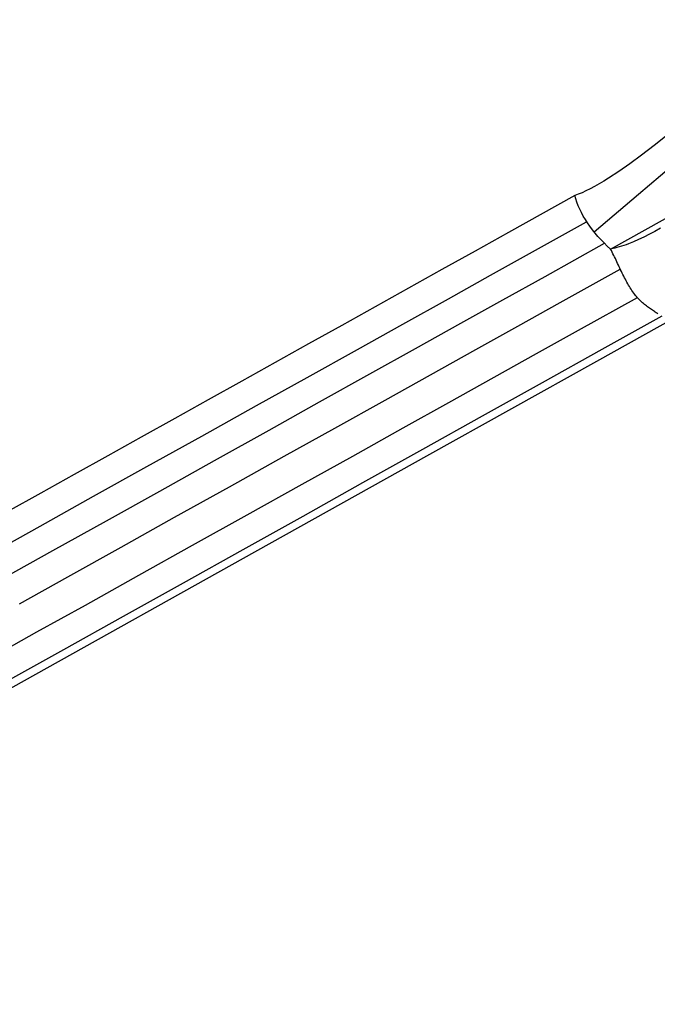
# Model space of a CAD drawing. Extents: x -19 to 1160, y -2382 to -1354.
# Tile 17 of 69: x 459.55 to 466.5, y -2148.98 to -2138.25. Entities that reach past the tile are written whole.
import ezdxf

# ---------------------------------------------------------------- set-up
doc = ezdxf.new("R2010")
doc.units = 0
doc.layers.add('1', color=7, linetype='CONTINUOUS')

msp = doc.modelspace()

# ---------------------------------------------------------------- linework, layer by layer
at = {"layer": '1', "color": 7}
msp.add_line((465.991, -2140.748, 27.546), (549.277, -2094.296, 27.546), dxfattribs=at)
at = {"layer": '1', "color": 7, "extrusion": (-0.486507, 0.873658, -0.005659)}
msp.add_lwpolyline([(644.704, 28.339), (643.844, 28.333), (642.984, 28.331), (642.125, 28.331), (641.267, 28.334), (640.409, 28.34), (639.552, 28.349), (638.695, 28.36), (637.839, 28.374), (636.983, 28.391), (636.128, 28.411), (635.274, 28.434), (634.42, 28.459), (633.567, 28.487), (632.715, 28.518), (631.863, 28.552), (631.011, 28.589), (630.16, 28.628), (629.31, 28.67), (628.46, 28.715), (627.611, 28.763), (626.763, 28.813), (625.915, 28.866), (625.067, 28.923), (624.221, 28.981), (623.374, 29.043), (622.529, 29.108), (621.684, 29.175), (620.839, 29.245), (619.995, 29.318), (619.152, 29.393), (618.31, 29.472), (617.467, 29.553), (616.626, 29.637), (615.785, 29.724), (614.945, 29.813), (614.105, 29.906), (613.266, 30.001), (612.427, 30.099), (611.589, 30.2), (610.751, 30.303), (609.915, 30.409), (609.078, 30.519), (608.243, 30.63), (607.408, 30.745), (606.573, 30.863), (605.739, 30.983), (604.906, 31.106), (604.073, 31.232), (603.241, 31.361), (602.409, 31.492), (601.578, 31.626), (600.748, 31.763), (599.918, 31.903), (599.088, 32.046), (598.26, 32.191), (597.432, 32.339), (596.604, 32.49), (595.777, 32.644), (594.951, 32.801), (594.125, 32.96), (593.3, 33.122), (592.475, 33.287), (591.651, 33.455), (590.828, 33.625), (590.005, 33.799), (589.182, 33.975), (588.361, 34.154), (587.54, 34.335), (586.719, 34.52), (585.899, 34.707), (585.08, 34.897), (584.261, 35.09), (583.443, 35.286), (582.625, 35.484), (581.808, 35.685), (580.992, 35.889), (580.176, 36.096), (579.36, 36.306), (578.546, 36.518), (577.731, 36.733), (576.918, 36.951), (576.105, 37.172), (575.293, 37.395), (574.481, 37.622), (573.67, 37.851), (572.859, 38.083), (572.049, 38.317), (571.239, 38.555), (570.431, 38.795), (569.622, 39.038), (568.814, 39.284), (568.007, 39.533), (567.201, 39.784), (566.395, 40.039), (565.589, 40.296), (564.785, 40.555), (563.98, 40.818), (563.177, 41.083), (562.374, 41.352), (561.571, 41.623), (560.769, 41.896), (559.968, 42.173), (559.167, 42.452), (558.367, 42.735), (557.568, 43.02), (556.769, 43.307), (555.97, 43.598), (555.172, 43.891), (554.375, 44.187), (553.579, 44.486), (552.782, 44.788), (551.987, 45.092), (551.192, 45.4), (550.398, 45.71), (549.604, 46.022), (548.811, 46.338), (548.018, 46.657), (547.226, 46.978), (546.435, 47.302), (545.644, 47.629), (544.854, 47.958), (544.064, 48.291), (543.275, 48.626), (542.487, 48.964), (541.699, 49.305), (540.911, 49.648), (540.125, 49.994), (539.339, 50.344)], dxfattribs=at)
at = {"layer": '1', "color": 7}
for points in [[(465.812, -2140.558), (466.296, -2140.151), (466.776, -2139.741)], [(466.537, -2140.519), (466.475, -2140.555), (466.414, -2140.587), (466.355, -2140.617), (466.297, -2140.644), (466.241, -2140.669), (466.188, -2140.69), (466.161, -2140.7), (466.136, -2140.709), (466.11, -2140.717), (466.085, -2140.725), (466.061, -2140.732), (466.037, -2140.738), (466.014, -2140.743), (465.991, -2140.748)]]:
    msp.add_lwpolyline(points, dxfattribs=at)
at = {"layer": '1', "color": 7, "extrusion": (0.858822, 0.478927, -0.181808)}
msp.add_lwpolyline([(-2097.633, -87.481), (-2097.632, -87.51), (-2097.631, -87.539), (-2097.629, -87.567), (-2097.625, -87.596), (-2097.621, -87.624), (-2097.616, -87.653), (-2097.61, -87.681), (-2097.603, -87.709), (-2097.596, -87.737), (-2097.587, -87.765), (-2097.578, -87.793), (-2097.568, -87.82), (-2097.558, -87.847), (-2097.546, -87.874), (-2097.534, -87.9), (-2097.521, -87.927), (-2097.508, -87.952), (-2097.494, -87.978), (-2097.479, -88.003), (-2097.464, -88.027), (-2097.448, -88.051), (-2097.432, -88.075), (-2097.415, -88.098), (-2097.397, -88.12), (-2097.379, -88.142), (-2097.361, -88.164), (-2097.342, -88.184), (-2097.323, -88.204), (-2097.303, -88.223), (-2097.283, -88.242), (-2097.262, -88.26), (-2097.241, -88.277), (-2097.22, -88.293), (-2097.198, -88.309), (-2097.176, -88.324), (-2097.154, -88.338), (-2097.131, -88.351), (-2097.108, -88.364), (-2097.085, -88.375), (-2097.063, -88.387), (-2097.04, -88.397), (-2097.017, -88.407), (-2096.994, -88.416), (-2096.971, -88.424), (-2096.948, -88.432), (-2096.926, -88.439), (-2096.903, -88.446), (-2096.881, -88.452), (-2096.859, -88.457), (-2096.837, -88.462), (-2096.816, -88.466), (-2096.795, -88.47), (-2096.774, -88.474), (-2096.753, -88.476), (-2096.732, -88.479), (-2096.712, -88.48), (-2096.691, -88.482), (-2096.671, -88.483), (-2096.651, -88.483), (-2096.631, -88.483), (-2096.611, -88.483), (-2096.591, -88.482), (-2096.572, -88.481), (-2096.552, -88.48), (-2096.515, -88.476), (-2096.496, -88.474), (-2096.478, -88.471), (-2096.459, -88.468), (-2096.441, -88.465), (-2096.422, -88.461), (-2096.403, -88.457), (-2096.385, -88.452), (-2096.366, -88.447), (-2096.347, -88.442), (-2096.328, -88.436), (-2096.309, -88.43), (-2096.29, -88.423), (-2096.271, -88.415), (-2096.251, -88.407), (-2096.231, -88.399), (-2096.212, -88.39), (-2096.192, -88.38), (-2096.172, -88.37), (-2096.152, -88.359), (-2096.132, -88.348), (-2096.112, -88.336), (-2096.093, -88.324), (-2096.073, -88.311), (-2096.053, -88.297), (-2096.034, -88.283), (-2096.014, -88.269), (-2095.995, -88.253), (-2095.976, -88.237), (-2095.958, -88.221), (-2095.939, -88.203)], dxfattribs=at)
at = {"layer": '1', "color": 7, "extrusion": (0.859195, 0.479135, -0.17948)}
msp.add_lwpolyline([(-2097.633, -85.986), (-2097.633, -86.015), (-2097.631, -86.044), (-2097.629, -86.072), (-2097.626, -86.101), (-2097.622, -86.13), (-2097.616, -86.158), (-2097.611, -86.186), (-2097.604, -86.215), (-2097.596, -86.243), (-2097.588, -86.271), (-2097.579, -86.299), (-2097.569, -86.326), (-2097.558, -86.353), (-2097.547, -86.38), (-2097.535, -86.407), (-2097.522, -86.433), (-2097.509, -86.459), (-2097.495, -86.485), (-2097.48, -86.51), (-2097.465, -86.535), (-2097.449, -86.559), (-2097.432, -86.582), (-2097.415, -86.605), (-2097.398, -86.628), (-2097.38, -86.65), (-2097.361, -86.671), (-2097.342, -86.692), (-2097.323, -86.712), (-2097.303, -86.731), (-2097.283, -86.75), (-2097.262, -86.768), (-2097.241, -86.785), (-2097.22, -86.801), (-2097.198, -86.817), (-2097.176, -86.832), (-2097.153, -86.846), (-2097.131, -86.859), (-2097.108, -86.872), (-2097.085, -86.884), (-2097.062, -86.895), (-2097.039, -86.905), (-2097.016, -86.915), (-2096.994, -86.924), (-2096.971, -86.932), (-2096.948, -86.94), (-2096.925, -86.947), (-2096.903, -86.954), (-2096.881, -86.96), (-2096.859, -86.965), (-2096.837, -86.97), (-2096.816, -86.975), (-2096.795, -86.978), (-2096.773, -86.982), (-2096.753, -86.984), (-2096.732, -86.987), (-2096.712, -86.988), (-2096.691, -86.99), (-2096.671, -86.991), (-2096.651, -86.991), (-2096.631, -86.991), (-2096.611, -86.991), (-2096.591, -86.99), (-2096.571, -86.989), (-2096.552, -86.988), (-2096.515, -86.984), (-2096.496, -86.982), (-2096.478, -86.979), (-2096.459, -86.976), (-2096.44, -86.973), (-2096.422, -86.969), (-2096.403, -86.965), (-2096.385, -86.96), (-2096.366, -86.955), (-2096.347, -86.95), (-2096.328, -86.944), (-2096.309, -86.938), (-2096.29, -86.931), (-2096.27, -86.923), (-2096.251, -86.915), (-2096.231, -86.907), (-2096.212, -86.898), (-2096.192, -86.888), (-2096.172, -86.878), (-2096.152, -86.867), (-2096.132, -86.856), (-2096.112, -86.844), (-2096.092, -86.832), (-2096.073, -86.819), (-2096.053, -86.805), (-2096.034, -86.791), (-2096.014, -86.777), (-2095.995, -86.761), (-2095.976, -86.745), (-2095.958, -86.729), (-2095.939, -86.711)], dxfattribs=at)
at = {"layer": '1', "color": 7, "extrusion": (0.859928, 0.479543, -0.174821)}
msp.add_lwpolyline([(-2097.633, -82.995), (-2097.633, -83.024), (-2097.631, -83.053), (-2097.629, -83.081), (-2097.626, -83.11), (-2097.622, -83.139), (-2097.617, -83.168), (-2097.611, -83.196), (-2097.605, -83.225), (-2097.597, -83.253), (-2097.589, -83.281), (-2097.58, -83.309), (-2097.57, -83.337), (-2097.559, -83.364), (-2097.548, -83.391), (-2097.536, -83.418), (-2097.523, -83.444), (-2097.509, -83.47), (-2097.495, -83.496), (-2097.481, -83.521), (-2097.465, -83.546), (-2097.449, -83.57), (-2097.433, -83.594), (-2097.416, -83.617), (-2097.398, -83.64), (-2097.38, -83.662), (-2097.362, -83.684), (-2097.343, -83.705), (-2097.323, -83.725), (-2097.303, -83.744), (-2097.283, -83.763), (-2097.262, -83.781), (-2097.241, -83.798), (-2097.219, -83.814), (-2097.198, -83.83), (-2097.175, -83.845), (-2097.153, -83.859), (-2097.131, -83.872), (-2097.108, -83.885), (-2097.085, -83.897), (-2097.062, -83.908), (-2097.039, -83.918), (-2097.016, -83.928), (-2096.993, -83.937), (-2096.97, -83.945), (-2096.948, -83.953), (-2096.925, -83.96), (-2096.903, -83.967), (-2096.88, -83.973), (-2096.859, -83.978), (-2096.837, -83.983), (-2096.815, -83.987), (-2096.794, -83.991), (-2096.773, -83.994), (-2096.752, -83.997), (-2096.732, -84), (-2096.711, -84.001), (-2096.691, -84.003), (-2096.671, -84.004), (-2096.651, -84.004), (-2096.631, -84.004), (-2096.611, -84.004), (-2096.591, -84.003), (-2096.571, -84.002), (-2096.551, -84.001), (-2096.514, -83.997), (-2096.496, -83.995), (-2096.477, -83.992), (-2096.459, -83.989), (-2096.44, -83.986), (-2096.422, -83.982), (-2096.403, -83.978), (-2096.384, -83.973), (-2096.365, -83.968), (-2096.347, -83.963), (-2096.328, -83.957), (-2096.309, -83.95), (-2096.289, -83.943), (-2096.27, -83.936), (-2096.251, -83.928), (-2096.231, -83.919), (-2096.211, -83.91), (-2096.192, -83.901), (-2096.172, -83.891), (-2096.152, -83.88), (-2096.132, -83.869), (-2096.112, -83.857), (-2096.092, -83.845), (-2096.072, -83.832), (-2096.053, -83.818), (-2096.033, -83.804), (-2096.014, -83.789), (-2095.995, -83.774), (-2095.976, -83.758), (-2095.957, -83.741), (-2095.939, -83.724)], dxfattribs=at)
at = {"layer": '1', "color": 7, "extrusion": (0.860893, 0.480082, -0.168477)}
msp.add_lwpolyline([(-2097.633, -78.924), (-2097.633, -78.952), (-2097.632, -78.981), (-2097.629, -79.01), (-2097.626, -79.039), (-2097.622, -79.068), (-2097.617, -79.097), (-2097.612, -79.125), (-2097.605, -79.154), (-2097.597, -79.182), (-2097.589, -79.21), (-2097.58, -79.238), (-2097.57, -79.266), (-2097.559, -79.293), (-2097.548, -79.321), (-2097.536, -79.347), (-2097.523, -79.374), (-2097.51, -79.4), (-2097.496, -79.426), (-2097.481, -79.451), (-2097.465, -79.476), (-2097.449, -79.5), (-2097.433, -79.524), (-2097.416, -79.547), (-2097.398, -79.57), (-2097.38, -79.592), (-2097.361, -79.614), (-2097.342, -79.635), (-2097.323, -79.655), (-2097.303, -79.674), (-2097.283, -79.693), (-2097.262, -79.711), (-2097.241, -79.728), (-2097.219, -79.745), (-2097.197, -79.76), (-2097.175, -79.775), (-2097.153, -79.789), (-2097.13, -79.802), (-2097.107, -79.815), (-2097.085, -79.827), (-2097.062, -79.838), (-2097.039, -79.848), (-2097.016, -79.858), (-2096.993, -79.867), (-2096.97, -79.875), (-2096.947, -79.883), (-2096.925, -79.89), (-2096.902, -79.897), (-2096.88, -79.903), (-2096.858, -79.908), (-2096.836, -79.913), (-2096.815, -79.917), (-2096.794, -79.921), (-2096.773, -79.924), (-2096.752, -79.927), (-2096.731, -79.93), (-2096.711, -79.931), (-2096.69, -79.933), (-2096.67, -79.934), (-2096.65, -79.934), (-2096.63, -79.934), (-2096.61, -79.934), (-2096.59, -79.933), (-2096.571, -79.932), (-2096.551, -79.931), (-2096.514, -79.927), (-2096.495, -79.925), (-2096.477, -79.922), (-2096.458, -79.919), (-2096.44, -79.916), (-2096.421, -79.912), (-2096.403, -79.908), (-2096.384, -79.903), (-2096.365, -79.898), (-2096.346, -79.892), (-2096.327, -79.887), (-2096.308, -79.88), (-2096.289, -79.873), (-2096.27, -79.866), (-2096.25, -79.858), (-2096.231, -79.849), (-2096.211, -79.84), (-2096.191, -79.831), (-2096.171, -79.821), (-2096.151, -79.81), (-2096.132, -79.799), (-2096.112, -79.787), (-2096.092, -79.774), (-2096.072, -79.761), (-2096.052, -79.748), (-2096.033, -79.734), (-2096.014, -79.719), (-2095.995, -79.704), (-2095.976, -79.688), (-2095.957, -79.671), (-2095.939, -79.654)], dxfattribs=at)
at = {"layer": '1', "color": 7, "extrusion": (0.861823, 0.4806, -0.162126)}
msp.add_lwpolyline([(-2097.633, -74.848), (-2097.633, -74.877), (-2097.631, -74.906), (-2097.629, -74.935), (-2097.626, -74.963), (-2097.622, -74.992), (-2097.617, -75.021), (-2097.611, -75.049), (-2097.605, -75.078), (-2097.597, -75.106), (-2097.589, -75.134), (-2097.58, -75.162), (-2097.57, -75.19), (-2097.559, -75.217), (-2097.548, -75.245), (-2097.536, -75.271), (-2097.523, -75.298), (-2097.509, -75.324), (-2097.495, -75.35), (-2097.48, -75.375), (-2097.465, -75.4), (-2097.449, -75.424), (-2097.433, -75.448), (-2097.415, -75.471), (-2097.398, -75.494), (-2097.38, -75.516), (-2097.361, -75.537), (-2097.342, -75.558), (-2097.322, -75.578), (-2097.303, -75.598), (-2097.282, -75.616), (-2097.261, -75.634), (-2097.24, -75.652), (-2097.219, -75.668), (-2097.197, -75.684), (-2097.175, -75.698), (-2097.152, -75.712), (-2097.13, -75.726), (-2097.107, -75.738), (-2097.084, -75.75), (-2097.061, -75.761), (-2097.038, -75.772), (-2097.015, -75.781), (-2096.992, -75.79), (-2096.97, -75.799), (-2096.947, -75.807), (-2096.924, -75.814), (-2096.902, -75.82), (-2096.88, -75.826), (-2096.858, -75.832), (-2096.836, -75.836), (-2096.815, -75.841), (-2096.793, -75.844), (-2096.772, -75.848), (-2096.751, -75.85), (-2096.731, -75.853), (-2096.71, -75.855), (-2096.69, -75.856), (-2096.67, -75.857), (-2096.65, -75.857), (-2096.63, -75.857), (-2096.61, -75.857), (-2096.59, -75.856), (-2096.57, -75.855), (-2096.551, -75.854), (-2096.513, -75.85), (-2096.495, -75.848), (-2096.476, -75.845), (-2096.458, -75.842), (-2096.439, -75.839), (-2096.421, -75.835), (-2096.402, -75.831), (-2096.383, -75.826), (-2096.365, -75.821), (-2096.346, -75.815), (-2096.327, -75.81), (-2096.308, -75.803), (-2096.289, -75.796), (-2096.269, -75.789), (-2096.25, -75.781), (-2096.23, -75.772), (-2096.211, -75.763), (-2096.191, -75.754), (-2096.171, -75.744), (-2096.151, -75.733), (-2096.131, -75.722), (-2096.111, -75.71), (-2096.091, -75.697), (-2096.072, -75.684), (-2096.052, -75.671), (-2096.033, -75.657), (-2096.013, -75.642), (-2095.994, -75.626), (-2095.975, -75.61), (-2095.957, -75.594), (-2095.938, -75.577)], dxfattribs=at)
at = {"layer": '1', "color": 7, "extrusion": (0.862784, 0.481136, -0.155278)}
msp.add_lwpolyline([(-2097.633, -70.453), (-2097.633, -70.481), (-2097.631, -70.51), (-2097.629, -70.539), (-2097.626, -70.568), (-2097.622, -70.596), (-2097.617, -70.625), (-2097.611, -70.653), (-2097.604, -70.682), (-2097.597, -70.71), (-2097.588, -70.738), (-2097.579, -70.766), (-2097.569, -70.794), (-2097.558, -70.821), (-2097.547, -70.848), (-2097.535, -70.875), (-2097.522, -70.901), (-2097.509, -70.927), (-2097.494, -70.953), (-2097.48, -70.978), (-2097.464, -71.003), (-2097.448, -71.027), (-2097.432, -71.051), (-2097.415, -71.074), (-2097.397, -71.096), (-2097.379, -71.119), (-2097.361, -71.14), (-2097.341, -71.161), (-2097.322, -71.181), (-2097.302, -71.2), (-2097.282, -71.219), (-2097.261, -71.237), (-2097.24, -71.254), (-2097.218, -71.27), (-2097.196, -71.286), (-2097.174, -71.301), (-2097.152, -71.315), (-2097.129, -71.328), (-2097.107, -71.34), (-2097.084, -71.352), (-2097.061, -71.363), (-2097.038, -71.374), (-2097.015, -71.383), (-2096.992, -71.392), (-2096.969, -71.401), (-2096.946, -71.409), (-2096.924, -71.416), (-2096.901, -71.422), (-2096.879, -71.428), (-2096.857, -71.434), (-2096.836, -71.438), (-2096.814, -71.443), (-2096.793, -71.446), (-2096.772, -71.45), (-2096.751, -71.452), (-2096.73, -71.455), (-2096.71, -71.457), (-2096.69, -71.458), (-2096.669, -71.459), (-2096.649, -71.459), (-2096.629, -71.459), (-2096.609, -71.459), (-2096.59, -71.458), (-2096.57, -71.457), (-2096.55, -71.456), (-2096.513, -71.452), (-2096.494, -71.45), (-2096.476, -71.447), (-2096.457, -71.444), (-2096.439, -71.44), (-2096.42, -71.437), (-2096.402, -71.432), (-2096.383, -71.428), (-2096.364, -71.423), (-2096.345, -71.417), (-2096.326, -71.411), (-2096.307, -71.405), (-2096.288, -71.398), (-2096.269, -71.391), (-2096.249, -71.383), (-2096.23, -71.374), (-2096.21, -71.365), (-2096.19, -71.355), (-2096.171, -71.345), (-2096.151, -71.335), (-2096.131, -71.323), (-2096.111, -71.311), (-2096.091, -71.299), (-2096.071, -71.286), (-2096.052, -71.272), (-2096.032, -71.258), (-2096.013, -71.243), (-2095.994, -71.228), (-2095.975, -71.212), (-2095.956, -71.195), (-2095.938, -71.178)], dxfattribs=at)
at = {"layer": '1', "color": 7, "extrusion": (-0.487045, 0.873377, 1.3343e-07)}
msp.add_lwpolyline([(635.585, 28.547), (635.891, 28.608), (636.218, 28.67), (636.563, 28.732), (636.926, 28.795), (637.303, 28.857), (637.694, 28.918), (638.097, 28.979), (638.51, 29.04), (638.931, 29.099), (639.359, 29.158), (640.227, 29.27), (641.101, 29.376), (641.967, 29.474), (642.812, 29.562), (643.632, 29.641), (644.423, 29.709), (645.183, 29.768), (645.909, 29.817), (646.609, 29.857), (647.292, 29.889), (647.967, 29.916), (648.644, 29.938), (649.331, 29.956), (650.773, 29.987)], dxfattribs=at)
at = {"layer": '1', "color": 7, "extrusion": (0.863704, 0.481649, -0.148425)}
msp.add_lwpolyline([(-2097.633, -66.052), (-2097.633, -66.081), (-2097.631, -66.11), (-2097.629, -66.138), (-2097.625, -66.167), (-2097.621, -66.196), (-2097.616, -66.224), (-2097.61, -66.253), (-2097.603, -66.281), (-2097.596, -66.309), (-2097.587, -66.337), (-2097.578, -66.365), (-2097.568, -66.392), (-2097.558, -66.42), (-2097.546, -66.447), (-2097.534, -66.473), (-2097.521, -66.5), (-2097.508, -66.525), (-2097.494, -66.551), (-2097.479, -66.576), (-2097.463, -66.601), (-2097.448, -66.625), (-2097.431, -66.648), (-2097.414, -66.672), (-2097.396, -66.694), (-2097.378, -66.716), (-2097.36, -66.737), (-2097.341, -66.758), (-2097.321, -66.778), (-2097.301, -66.797), (-2097.281, -66.816), (-2097.261, -66.834), (-2097.24, -66.851), (-2097.218, -66.867), (-2097.196, -66.883), (-2097.174, -66.898), (-2097.152, -66.912), (-2097.129, -66.925), (-2097.106, -66.937), (-2097.083, -66.949), (-2097.06, -66.96), (-2097.038, -66.971), (-2097.015, -66.98), (-2096.992, -66.989), (-2096.969, -66.998), (-2096.946, -67.005), (-2096.923, -67.013), (-2096.901, -67.019), (-2096.879, -67.025), (-2096.857, -67.03), (-2096.835, -67.035), (-2096.814, -67.039), (-2096.792, -67.043), (-2096.771, -67.046), (-2096.751, -67.049), (-2096.73, -67.051), (-2096.709, -67.053), (-2096.689, -67.055), (-2096.669, -67.055), (-2096.649, -67.056), (-2096.629, -67.056), (-2096.609, -67.056), (-2096.589, -67.055), (-2096.569, -67.054), (-2096.55, -67.052), (-2096.513, -67.049), (-2096.494, -67.046), (-2096.475, -67.044), (-2096.457, -67.04), (-2096.438, -67.037), (-2096.42, -67.033), (-2096.401, -67.029), (-2096.382, -67.024), (-2096.364, -67.019), (-2096.345, -67.014), (-2096.326, -67.008), (-2096.307, -67.001), (-2096.288, -66.994), (-2096.268, -66.987), (-2096.249, -66.979), (-2096.229, -66.971), (-2096.21, -66.961), (-2096.19, -66.952), (-2096.17, -66.942), (-2096.15, -66.931), (-2096.13, -66.92), (-2096.11, -66.908), (-2096.091, -66.895), (-2096.071, -66.882), (-2096.051, -66.869), (-2096.032, -66.855), (-2096.013, -66.84), (-2095.994, -66.824), (-2095.975, -66.808), (-2095.956, -66.792), (-2095.938, -66.775)], dxfattribs=at)
at = {"layer": '1', "color": 7, "extrusion": (0.864672, 0.482189, -0.140838)}
msp.add_lwpolyline([(-2097.633, -61.177), (-2097.632, -61.206), (-2097.631, -61.234), (-2097.628, -61.263), (-2097.625, -61.292), (-2097.621, -61.32), (-2097.616, -61.348), (-2097.61, -61.377), (-2097.603, -61.405), (-2097.595, -61.433), (-2097.587, -61.461), (-2097.577, -61.489), (-2097.567, -61.516), (-2097.557, -61.543), (-2097.545, -61.57), (-2097.533, -61.596), (-2097.52, -61.623), (-2097.507, -61.648), (-2097.493, -61.674), (-2097.478, -61.699), (-2097.463, -61.723), (-2097.447, -61.747), (-2097.43, -61.771), (-2097.413, -61.794), (-2097.396, -61.816), (-2097.378, -61.838), (-2097.359, -61.859), (-2097.34, -61.88), (-2097.321, -61.9), (-2097.301, -61.919), (-2097.281, -61.938), (-2097.26, -61.955), (-2097.239, -61.972), (-2097.218, -61.989), (-2097.196, -62.004), (-2097.174, -62.019), (-2097.151, -62.033), (-2097.129, -62.046), (-2097.106, -62.059), (-2097.083, -62.071), (-2097.06, -62.082), (-2097.037, -62.092), (-2097.014, -62.102), (-2096.991, -62.111), (-2096.968, -62.119), (-2096.945, -62.127), (-2096.923, -62.134), (-2096.9, -62.14), (-2096.878, -62.146), (-2096.856, -62.152), (-2096.835, -62.156), (-2096.813, -62.161), (-2096.792, -62.164), (-2096.771, -62.168), (-2096.75, -62.17), (-2096.729, -62.173), (-2096.709, -62.174), (-2096.689, -62.176), (-2096.668, -62.177), (-2096.648, -62.177), (-2096.628, -62.177), (-2096.608, -62.177), (-2096.589, -62.176), (-2096.569, -62.175), (-2096.549, -62.173), (-2096.512, -62.17), (-2096.493, -62.167), (-2096.475, -62.165), (-2096.456, -62.162), (-2096.438, -62.158), (-2096.419, -62.154), (-2096.401, -62.15), (-2096.382, -62.145), (-2096.363, -62.14), (-2096.344, -62.135), (-2096.325, -62.129), (-2096.306, -62.122), (-2096.287, -62.115), (-2096.268, -62.108), (-2096.248, -62.1), (-2096.229, -62.091), (-2096.209, -62.082), (-2096.189, -62.073), (-2096.17, -62.063), (-2096.15, -62.052), (-2096.13, -62.041), (-2096.11, -62.029), (-2096.09, -62.016), (-2096.071, -62.003), (-2096.051, -61.99), (-2096.032, -61.975), (-2096.012, -61.961), (-2095.993, -61.945), (-2095.974, -61.929), (-2095.956, -61.913), (-2095.937, -61.895)], dxfattribs=at)
at = {"layer": '1', "color": 7, "extrusion": (0.865589, 0.4827, -0.133252)}
msp.add_lwpolyline([(-2097.633, -56.299), (-2097.632, -56.328), (-2097.631, -56.356), (-2097.628, -56.385), (-2097.625, -56.413), (-2097.62, -56.441), (-2097.615, -56.47), (-2097.609, -56.498), (-2097.602, -56.526), (-2097.594, -56.554), (-2097.586, -56.582), (-2097.577, -56.609), (-2097.567, -56.637), (-2097.556, -56.664), (-2097.544, -56.69), (-2097.532, -56.717), (-2097.519, -56.743), (-2097.506, -56.769), (-2097.492, -56.794), (-2097.477, -56.819), (-2097.462, -56.843), (-2097.446, -56.867), (-2097.429, -56.891), (-2097.412, -56.914), (-2097.395, -56.936), (-2097.377, -56.958), (-2097.358, -56.979), (-2097.339, -56.999), (-2097.32, -57.019), (-2097.3, -57.038), (-2097.28, -57.057), (-2097.26, -57.074), (-2097.239, -57.091), (-2097.217, -57.108), (-2097.195, -57.123), (-2097.173, -57.138), (-2097.151, -57.152), (-2097.128, -57.165), (-2097.105, -57.178), (-2097.082, -57.19), (-2097.06, -57.201), (-2097.037, -57.211), (-2097.014, -57.221), (-2096.991, -57.23), (-2096.968, -57.238), (-2096.945, -57.246), (-2096.922, -57.253), (-2096.9, -57.259), (-2096.878, -57.265), (-2096.856, -57.271), (-2096.834, -57.275), (-2096.813, -57.28), (-2096.791, -57.283), (-2096.77, -57.287), (-2096.749, -57.289), (-2096.729, -57.291), (-2096.708, -57.293), (-2096.688, -57.295), (-2096.668, -57.295), (-2096.648, -57.296), (-2096.628, -57.296), (-2096.608, -57.295), (-2096.588, -57.295), (-2096.568, -57.294), (-2096.549, -57.292), (-2096.511, -57.288), (-2096.493, -57.286), (-2096.474, -57.283), (-2096.456, -57.28), (-2096.437, -57.277), (-2096.419, -57.273), (-2096.4, -57.269), (-2096.381, -57.264), (-2096.363, -57.259), (-2096.344, -57.253), (-2096.325, -57.247), (-2096.306, -57.241), (-2096.287, -57.234), (-2096.267, -57.227), (-2096.248, -57.219), (-2096.228, -57.21), (-2096.209, -57.201), (-2096.189, -57.191), (-2096.169, -57.181), (-2096.149, -57.17), (-2096.129, -57.159), (-2096.11, -57.147), (-2096.09, -57.135), (-2096.07, -57.122), (-2096.051, -57.108), (-2096.031, -57.094), (-2096.012, -57.079), (-2095.993, -57.064), (-2095.974, -57.048), (-2095.955, -57.031), (-2095.937, -57.014)], dxfattribs=at)
at = {"layer": '1', "color": 7, "extrusion": (0.866524, 0.483222, -0.125032)}
msp.add_lwpolyline([(-2097.633, -51.008), (-2097.632, -51.037), (-2097.631, -51.065), (-2097.628, -51.094), (-2097.624, -51.122), (-2097.62, -51.151), (-2097.615, -51.179), (-2097.609, -51.207), (-2097.602, -51.235), (-2097.594, -51.263), (-2097.585, -51.291), (-2097.576, -51.318), (-2097.566, -51.345), (-2097.555, -51.372), (-2097.544, -51.399), (-2097.532, -51.425), (-2097.519, -51.451), (-2097.505, -51.477), (-2097.491, -51.502), (-2097.476, -51.527), (-2097.461, -51.552), (-2097.445, -51.575), (-2097.429, -51.599), (-2097.412, -51.622), (-2097.394, -51.644), (-2097.376, -51.666), (-2097.358, -51.687), (-2097.339, -51.707), (-2097.32, -51.727), (-2097.3, -51.746), (-2097.28, -51.764), (-2097.259, -51.782), (-2097.238, -51.799), (-2097.217, -51.815), (-2097.195, -51.831), (-2097.173, -51.846), (-2097.15, -51.86), (-2097.128, -51.873), (-2097.105, -51.885), (-2097.082, -51.897), (-2097.059, -51.908), (-2097.036, -51.918), (-2097.013, -51.928), (-2096.99, -51.937), (-2096.967, -51.945), (-2096.944, -51.953), (-2096.922, -51.96), (-2096.899, -51.967), (-2096.877, -51.973), (-2096.855, -51.978), (-2096.833, -51.983), (-2096.812, -51.987), (-2096.791, -51.991), (-2096.77, -51.994), (-2096.749, -51.997), (-2096.728, -51.999), (-2096.708, -52.001), (-2096.687, -52.002), (-2096.667, -52.003), (-2096.647, -52.003), (-2096.627, -52.003), (-2096.607, -52.003), (-2096.587, -52.002), (-2096.568, -52.001), (-2096.548, -51.999), (-2096.511, -51.996), (-2096.492, -51.993), (-2096.474, -51.99), (-2096.455, -51.987), (-2096.437, -51.984), (-2096.418, -51.98), (-2096.4, -51.976), (-2096.381, -51.971), (-2096.362, -51.966), (-2096.343, -51.961), (-2096.324, -51.955), (-2096.305, -51.948), (-2096.286, -51.941), (-2096.267, -51.934), (-2096.247, -51.926), (-2096.228, -51.917), (-2096.208, -51.908), (-2096.188, -51.898), (-2096.169, -51.888), (-2096.149, -51.877), (-2096.129, -51.866), (-2096.109, -51.854), (-2096.089, -51.842), (-2096.07, -51.829), (-2096.05, -51.815), (-2096.031, -51.801), (-2096.011, -51.786), (-2095.992, -51.771), (-2095.973, -51.755), (-2095.955, -51.738), (-2095.937, -51.721)], dxfattribs=at)
at = {"layer": '1', "color": 7, "extrusion": (0.867397, 0.483709, -0.116824)}
msp.add_lwpolyline([(-2097.633, -45.72), (-2097.632, -45.749), (-2097.63, -45.777), (-2097.628, -45.806), (-2097.624, -45.834), (-2097.62, -45.863), (-2097.615, -45.891), (-2097.608, -45.919), (-2097.602, -45.947), (-2097.594, -45.975), (-2097.585, -46.003), (-2097.576, -46.03), (-2097.566, -46.057), (-2097.555, -46.084), (-2097.544, -46.111), (-2097.531, -46.137), (-2097.518, -46.163), (-2097.505, -46.189), (-2097.491, -46.214), (-2097.476, -46.239), (-2097.461, -46.263), (-2097.445, -46.287), (-2097.428, -46.31), (-2097.411, -46.333), (-2097.394, -46.355), (-2097.376, -46.377), (-2097.357, -46.398), (-2097.338, -46.419), (-2097.319, -46.438), (-2097.299, -46.457), (-2097.279, -46.476), (-2097.259, -46.493), (-2097.238, -46.51), (-2097.216, -46.527), (-2097.194, -46.542), (-2097.172, -46.557), (-2097.15, -46.571), (-2097.127, -46.584), (-2097.104, -46.597), (-2097.081, -46.608), (-2097.058, -46.619), (-2097.035, -46.63), (-2097.012, -46.639), (-2096.989, -46.648), (-2096.967, -46.657), (-2096.944, -46.664), (-2096.921, -46.671), (-2096.899, -46.678), (-2096.877, -46.684), (-2096.855, -46.689), (-2096.833, -46.694), (-2096.811, -46.698), (-2096.79, -46.702), (-2096.769, -46.705), (-2096.748, -46.708), (-2096.728, -46.71), (-2096.707, -46.712), (-2096.687, -46.713), (-2096.667, -46.714), (-2096.646, -46.714), (-2096.626, -46.714), (-2096.607, -46.714), (-2096.587, -46.713), (-2096.567, -46.712), (-2096.547, -46.71), (-2096.51, -46.706), (-2096.492, -46.704), (-2096.473, -46.701), (-2096.455, -46.698), (-2096.436, -46.695), (-2096.418, -46.691), (-2096.399, -46.687), (-2096.38, -46.682), (-2096.362, -46.677), (-2096.343, -46.671), (-2096.324, -46.665), (-2096.305, -46.659), (-2096.286, -46.652), (-2096.266, -46.644), (-2096.247, -46.636), (-2096.227, -46.628), (-2096.208, -46.619), (-2096.188, -46.609), (-2096.168, -46.599), (-2096.148, -46.588), (-2096.128, -46.577), (-2096.109, -46.565), (-2096.089, -46.552), (-2096.069, -46.539), (-2096.05, -46.526), (-2096.03, -46.511), (-2096.011, -46.497), (-2095.992, -46.481), (-2095.973, -46.465), (-2095.954, -46.448), (-2095.936, -46.431)], dxfattribs=at)
at = {"layer": '1', "color": 7, "extrusion": (0.868188, 0.48415, -0.10885)}
msp.add_lwpolyline([(-2097.633, -40.579), (-2097.632, -40.607), (-2097.63, -40.636), (-2097.628, -40.664), (-2097.624, -40.693), (-2097.62, -40.721), (-2097.615, -40.749), (-2097.608, -40.778), (-2097.602, -40.806), (-2097.594, -40.834), (-2097.585, -40.861), (-2097.576, -40.889), (-2097.566, -40.916), (-2097.555, -40.943), (-2097.543, -40.97), (-2097.531, -40.996), (-2097.518, -41.022), (-2097.505, -41.048), (-2097.491, -41.073), (-2097.476, -41.098), (-2097.461, -41.122), (-2097.445, -41.146), (-2097.428, -41.169), (-2097.411, -41.192), (-2097.394, -41.214), (-2097.376, -41.236), (-2097.357, -41.257), (-2097.338, -41.278), (-2097.319, -41.297), (-2097.299, -41.316), (-2097.279, -41.335), (-2097.258, -41.352), (-2097.237, -41.369), (-2097.216, -41.386), (-2097.194, -41.401), (-2097.172, -41.416), (-2097.149, -41.43), (-2097.126, -41.443), (-2097.104, -41.456), (-2097.081, -41.467), (-2097.058, -41.478), (-2097.035, -41.489), (-2097.012, -41.498), (-2096.989, -41.507), (-2096.966, -41.515), (-2096.943, -41.523), (-2096.921, -41.53), (-2096.898, -41.537), (-2096.876, -41.543), (-2096.854, -41.548), (-2096.832, -41.553), (-2096.811, -41.557), (-2096.79, -41.56), (-2096.769, -41.564), (-2096.748, -41.566), (-2096.727, -41.569), (-2096.707, -41.57), (-2096.686, -41.571), (-2096.666, -41.572), (-2096.646, -41.573), (-2096.626, -41.573), (-2096.606, -41.572), (-2096.586, -41.571), (-2096.566, -41.57), (-2096.547, -41.569), (-2096.51, -41.565), (-2096.491, -41.563), (-2096.473, -41.56), (-2096.454, -41.557), (-2096.436, -41.553), (-2096.417, -41.549), (-2096.398, -41.545), (-2096.38, -41.54), (-2096.361, -41.535), (-2096.342, -41.53), (-2096.323, -41.524), (-2096.304, -41.517), (-2096.285, -41.51), (-2096.266, -41.503), (-2096.246, -41.495), (-2096.227, -41.486), (-2096.207, -41.477), (-2096.187, -41.467), (-2096.168, -41.457), (-2096.148, -41.446), (-2096.128, -41.435), (-2096.108, -41.423), (-2096.088, -41.411), (-2096.069, -41.398), (-2096.049, -41.384), (-2096.03, -41.37), (-2096.01, -41.355), (-2095.991, -41.339), (-2095.973, -41.323), (-2095.954, -41.307), (-2095.936, -41.289)], dxfattribs=at)
at = {"layer": '1', "color": 7, "extrusion": (0.86892, 0.484558, -0.1009)}
msp.add_lwpolyline([(-2097.633, -35.448), (-2097.632, -35.477), (-2097.631, -35.505), (-2097.628, -35.534), (-2097.624, -35.562), (-2097.62, -35.591), (-2097.615, -35.619), (-2097.609, -35.647), (-2097.602, -35.676), (-2097.594, -35.703), (-2097.585, -35.731), (-2097.576, -35.759), (-2097.566, -35.786), (-2097.555, -35.813), (-2097.544, -35.84), (-2097.531, -35.866), (-2097.518, -35.892), (-2097.505, -35.918), (-2097.491, -35.943), (-2097.476, -35.968), (-2097.46, -35.992), (-2097.445, -36.016), (-2097.428, -36.04), (-2097.411, -36.063), (-2097.393, -36.085), (-2097.375, -36.107), (-2097.357, -36.128), (-2097.338, -36.148), (-2097.318, -36.168), (-2097.299, -36.187), (-2097.278, -36.206), (-2097.258, -36.223), (-2097.237, -36.24), (-2097.215, -36.256), (-2097.193, -36.272), (-2097.171, -36.287), (-2097.149, -36.301), (-2097.126, -36.314), (-2097.103, -36.326), (-2097.08, -36.338), (-2097.057, -36.349), (-2097.034, -36.359), (-2097.011, -36.369), (-2096.988, -36.378), (-2096.965, -36.386), (-2096.943, -36.394), (-2096.92, -36.401), (-2096.898, -36.407), (-2096.875, -36.413), (-2096.853, -36.418), (-2096.832, -36.423), (-2096.81, -36.427), (-2096.789, -36.431), (-2096.768, -36.434), (-2096.747, -36.437), (-2096.726, -36.439), (-2096.706, -36.441), (-2096.686, -36.442), (-2096.665, -36.443), (-2096.645, -36.443), (-2096.625, -36.443), (-2096.605, -36.443), (-2096.586, -36.442), (-2096.566, -36.441), (-2096.546, -36.439), (-2096.509, -36.435), (-2096.491, -36.433), (-2096.472, -36.43), (-2096.454, -36.427), (-2096.435, -36.424), (-2096.416, -36.42), (-2096.398, -36.415), (-2096.379, -36.411), (-2096.36, -36.406), (-2096.341, -36.4), (-2096.323, -36.394), (-2096.304, -36.387), (-2096.284, -36.38), (-2096.265, -36.373), (-2096.246, -36.365), (-2096.226, -36.356), (-2096.207, -36.347), (-2096.187, -36.338), (-2096.167, -36.327), (-2096.147, -36.317), (-2096.127, -36.305), (-2096.108, -36.293), (-2096.088, -36.281), (-2096.068, -36.268), (-2096.049, -36.254), (-2096.029, -36.24), (-2096.01, -36.225), (-2095.991, -36.209), (-2095.972, -36.193), (-2095.954, -36.177), (-2095.935, -36.159)], dxfattribs=at)
at = {"layer": '1', "color": 7, "extrusion": (0.869533, 0.4849, -0.093728)}
msp.add_lwpolyline([(-2097.633, -30.816), (-2097.632, -30.844), (-2097.631, -30.873), (-2097.628, -30.902), (-2097.625, -30.93), (-2097.62, -30.959), (-2097.615, -30.987), (-2097.609, -31.015), (-2097.602, -31.044), (-2097.594, -31.072), (-2097.586, -31.099), (-2097.576, -31.127), (-2097.566, -31.154), (-2097.555, -31.181), (-2097.544, -31.208), (-2097.532, -31.235), (-2097.519, -31.261), (-2097.505, -31.287), (-2097.491, -31.312), (-2097.476, -31.337), (-2097.461, -31.361), (-2097.445, -31.385), (-2097.428, -31.409), (-2097.411, -31.432), (-2097.393, -31.454), (-2097.375, -31.476), (-2097.357, -31.497), (-2097.338, -31.517), (-2097.318, -31.537), (-2097.298, -31.556), (-2097.278, -31.575), (-2097.257, -31.592), (-2097.236, -31.609), (-2097.215, -31.626), (-2097.193, -31.641), (-2097.171, -31.656), (-2097.148, -31.67), (-2097.125, -31.683), (-2097.103, -31.695), (-2097.08, -31.707), (-2097.057, -31.718), (-2097.034, -31.728), (-2097.011, -31.738), (-2096.988, -31.747), (-2096.965, -31.755), (-2096.942, -31.763), (-2096.919, -31.77), (-2096.897, -31.776), (-2096.875, -31.782), (-2096.853, -31.787), (-2096.831, -31.792), (-2096.81, -31.796), (-2096.788, -31.8), (-2096.767, -31.803), (-2096.747, -31.806), (-2096.726, -31.808), (-2096.705, -31.81), (-2096.685, -31.811), (-2096.665, -31.812), (-2096.645, -31.812), (-2096.625, -31.812), (-2096.605, -31.812), (-2096.585, -31.811), (-2096.565, -31.81), (-2096.546, -31.808), (-2096.509, -31.804), (-2096.49, -31.802), (-2096.471, -31.799), (-2096.453, -31.796), (-2096.434, -31.792), (-2096.416, -31.789), (-2096.397, -31.784), (-2096.379, -31.78), (-2096.36, -31.774), (-2096.341, -31.769), (-2096.322, -31.763), (-2096.303, -31.756), (-2096.284, -31.749), (-2096.265, -31.742), (-2096.245, -31.734), (-2096.226, -31.725), (-2096.206, -31.716), (-2096.186, -31.706), (-2096.167, -31.696), (-2096.147, -31.685), (-2096.127, -31.674), (-2096.107, -31.662), (-2096.087, -31.649), (-2096.068, -31.636), (-2096.048, -31.623), (-2096.029, -31.608), (-2096.01, -31.594), (-2095.991, -31.578), (-2095.972, -31.562), (-2095.953, -31.545), (-2095.935, -31.528)], dxfattribs=at)
at = {"layer": '1', "color": 7}
for points in [[(472.202, -2138.421, 39.826), (471.469, -2138.83, 39.791), (470.724, -2139.246, 39.759), (469.963, -2139.67, 39.729), (469.185, -2140.104, 39.702), (468.385, -2140.55, 39.677), (467.563, -2141.009, 39.654), (465.836, -2141.972, 39.612), (463.983, -2143.005, 39.573), (461.983, -2144.121, 39.535), (457.45, -2146.648, 39.454)], [(466.607, -2139.508, 27.837), (466.465, -2139.62, 27.837), (466.33, -2139.723, 27.837), (466.202, -2139.817, 27.837), (466.082, -2139.901, 27.837), (465.97, -2139.974, 27.837), (465.916, -2140.007, 27.837), (465.865, -2140.038, 27.837), (465.815, -2140.066, 27.837), (465.768, -2140.091, 27.837), (465.723, -2140.113, 27.837), (465.68, -2140.133, 27.837), (465.659, -2140.142, 27.837), (465.639, -2140.15, 27.837), (465.619, -2140.158, 27.837), (465.6, -2140.165, 27.837)], [(465.6, -2140.165, 27.837), (464.876, -2140.568, 27.987), (464.513, -2140.77, 28.059), (464.151, -2140.972, 28.129), (463.788, -2141.174, 28.197), (463.424, -2141.377, 28.263), (463.06, -2141.579, 28.326), (462.696, -2141.782, 28.388), (462.332, -2141.985, 28.447), (461.968, -2142.188, 28.504), (461.603, -2142.391, 28.559), (461.238, -2142.595, 28.612), (460.873, -2142.798, 28.663), (460.507, -2143.002, 28.711), (460.142, -2143.205, 28.758), (459.776, -2143.409, 28.803), (459.41, -2143.613, 28.845)], [(459.241, -2144.061, 28.675), (459.769, -2143.767, 28.615), (460.352, -2143.442, 28.545), (460.935, -2143.118, 28.469), (461.533, -2142.785, 28.385), (462.13, -2142.453, 28.296), (462.681, -2142.147, 28.208), (463.23, -2141.841, 28.116), (463.726, -2141.565, 28.029), (464.222, -2141.289, 27.937), (464.681, -2141.033, 27.849), (465.14, -2140.777, 27.757), (465.729, -2140.45, 27.635)], [(459.381, -2144.327, 28.6), (459.909, -2144.033, 28.541), (460.492, -2143.709, 28.471), (461.074, -2143.385, 28.395), (461.671, -2143.052, 28.312), (462.268, -2142.72, 28.223), (462.818, -2142.414, 28.136), (463.367, -2142.108, 28.044), (463.863, -2141.833, 27.957), (464.358, -2141.557, 27.866), (464.817, -2141.302, 27.777), (465.276, -2141.046, 27.686), (465.924, -2140.685, 27.551)], [(466.506, -2141.454, 28.064), (466.497, -2141.448, 28.047), (466.488, -2141.442, 28.03), (466.479, -2141.435, 28.014), (466.469, -2141.429, 27.997), (466.459, -2141.422, 27.981), (466.449, -2141.415, 27.966), (466.438, -2141.408, 27.95), (466.428, -2141.4, 27.935), (466.417, -2141.393, 27.92), (466.406, -2141.385, 27.905), (466.395, -2141.377, 27.89), (466.384, -2141.368, 27.876), (466.373, -2141.36, 27.862), (466.362, -2141.351, 27.848), (466.351, -2141.341, 27.835), (466.34, -2141.332, 27.822), (466.328, -2141.322, 27.809), (466.317, -2141.311, 27.796), (466.306, -2141.301, 27.783), (466.296, -2141.289, 27.771), (466.285, -2141.278, 27.759), (466.274, -2141.266, 27.748), (466.264, -2141.254, 27.736), (466.254, -2141.241, 27.725), (466.244, -2141.227, 27.714), (466.234, -2141.214, 27.704), (466.224, -2141.2, 27.694), (466.215, -2141.185, 27.684), (466.206, -2141.171, 27.674), (466.196, -2141.156, 27.665), (466.187, -2141.14, 27.656), (466.178, -2141.125, 27.647), (466.17, -2141.109, 27.638), (466.161, -2141.093, 27.63), (466.152, -2141.076, 27.623), (466.143, -2141.06, 27.615), (466.135, -2141.043, 27.608), (466.126, -2141.026, 27.601), (466.118, -2141.009, 27.595), (466.11, -2140.992, 27.589), (466.101, -2140.975, 27.583), (466.093, -2140.957, 27.578), (466.085, -2140.94, 27.573), (466.076, -2140.922, 27.569), (466.068, -2140.905, 27.565), (466.06, -2140.887, 27.561), (466.051, -2140.869, 27.558), (466.043, -2140.852, 27.555), (466.034, -2140.834, 27.552), (466.026, -2140.817, 27.55), (466.017, -2140.799, 27.549), (466.008, -2140.782, 27.547), (466, -2140.765, 27.547), (465.991, -2140.748, 27.546)], [(459.543, -2144.613, 28.626), (460.072, -2144.319, 28.567), (460.655, -2143.995, 28.497), (461.237, -2143.671, 28.421), (461.835, -2143.338, 28.338), (462.432, -2143.006, 28.249), (462.982, -2142.7, 28.162), (463.531, -2142.394, 28.071), (464.027, -2142.118, 27.984), (464.522, -2141.842, 27.893), (464.981, -2141.587, 27.805), (465.44, -2141.331, 27.713), (466.096, -2140.967, 27.577)], [(459.204, -2145.216, 28.853), (459.733, -2144.921, 28.798), (460.263, -2144.627, 28.739), (460.847, -2144.301, 28.669), (461.431, -2143.976, 28.594), (462.029, -2143.643, 28.511), (462.628, -2143.31, 28.422), (463.179, -2143.003, 28.335), (463.729, -2142.696, 28.243), (464.226, -2142.42, 28.156), (464.723, -2142.144, 28.065), (465.183, -2141.887, 27.977), (465.642, -2141.631, 27.886), (466.284, -2141.274, 27.752)], [(466.549, -2141.478, 39.934), (465.896, -2141.842, 39.912), (465.244, -2142.206, 39.893), (464.591, -2142.569, 39.876), (463.939, -2142.933, 39.861), (463.287, -2143.297, 39.849), (462.634, -2143.661, 39.839), (461.981, -2144.025, 39.832), (461.329, -2144.389, 39.826), (460.676, -2144.752, 39.823), (460.024, -2145.116, 39.823), (459.371, -2145.48, 39.824), (458.719, -2145.844, 39.828), (458.066, -2146.208, 39.834), (457.414, -2146.571, 39.843)]]:
    msp.add_polyline3d(points, dxfattribs=at)
at = {"layer": '1', "color": 7, "extrusion": (0.545626, 0.637455, -0.544007)}
msp.add_arc((-1746.11, -695.877, -1125.359), 0.906, 272.3622, 321.9486, dxfattribs=at)

doc.saveas('drawing.dxf')
